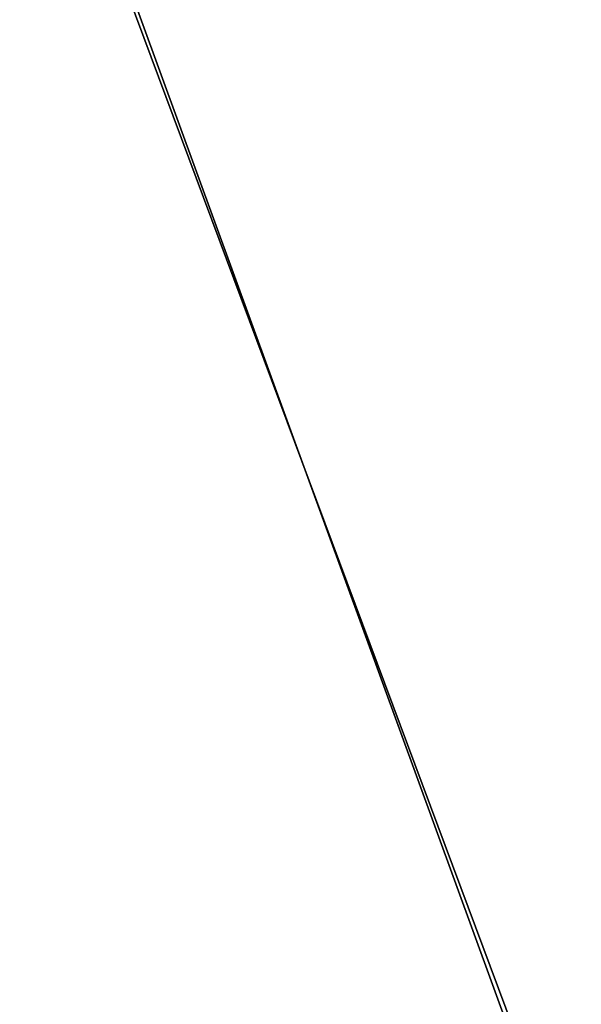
# Model space of a CAD drawing. Header units: millimetres. Extents: x 0.3 to 65.3, y -48.3 to 46.8.
# Tile 45 of 256: x 8.8 to 10.1, y -27.3 to -25. Entities that reach past the tile are written whole.
import ezdxf

# ---------------------------------------------------------------- set-up
doc = ezdxf.new("R2010")
doc.units = ezdxf.units.MM
doc.header["$LTSCALE"] = 25.4
doc.layers.get('0').update_dxf_attribs({"true_color": 0xff5454})

# ---------------------------------------------------------------- blocks, each defined once
blk = doc.blocks.new('NICO-9517.STL')
at = {"color": 7, "true_color": 0xffffff}
mesh = blk.add_polyface(dxfattribs=at)
corners = [(8.7842, -24.2942, 20.7114), (10.0049, -27.6458, 18.0114), (10.0049, -27.6458, 20.7114), (8.7842, -24.2942, 18.0114)]
mesh.append_faces([[corners[k] for k in face] for face in [(0, 1, 2), (1, 0, 3)]], dxfattribs={"vtx0": -1, "color": 7})
mesh = blk.add_polyface(dxfattribs=at)
corners = [(8.8378, -24.4794, 135.2114), (10.0843, -27.8215, 132.5114), (10.0843, -27.8215, 135.2114), (8.8378, -24.4794, 132.5114)]
mesh.append_faces([[corners[k] for k in face] for face in [(0, 1, 2), (1, 0, 3)]], dxfattribs={"vtx0": -1, "color": 7})
at = {"color": 251, "true_color": 0x555555}
mesh = blk.add_polyface(dxfattribs=at)
corners = [(6.3496, -27.3307, 1.6114), (9.2363, -32.7756, 3.6114), (9.2363, -32.7756, 1.6114), (6.3496, -27.3307, 3.6114)]
mesh.append_faces([[corners[k] for k in face] for face in [(0, 1, 2), (1, 0, 3)]], dxfattribs={"vtx0": -1, "color": 251})
mesh = blk.add_polyface(dxfattribs=at)
corners = [(6.3496, -27.3307, 149.6114), (9.2363, -32.7756, 151.6114), (9.2363, -32.7756, 149.6114), (6.3496, -27.3307, 151.6114)]
mesh.append_faces([[corners[k] for k in face] for face in [(0, 1, 2), (1, 0, 3)]], dxfattribs={"vtx0": -1, "color": 251})

msp = doc.modelspace()

# ---------------------------------------------------------------- block references
at = {"color": 0}
msp.add_blockref('NICO-9517.STL', (0, 0), dxfattribs=at)

doc.saveas('drawing.dxf')
